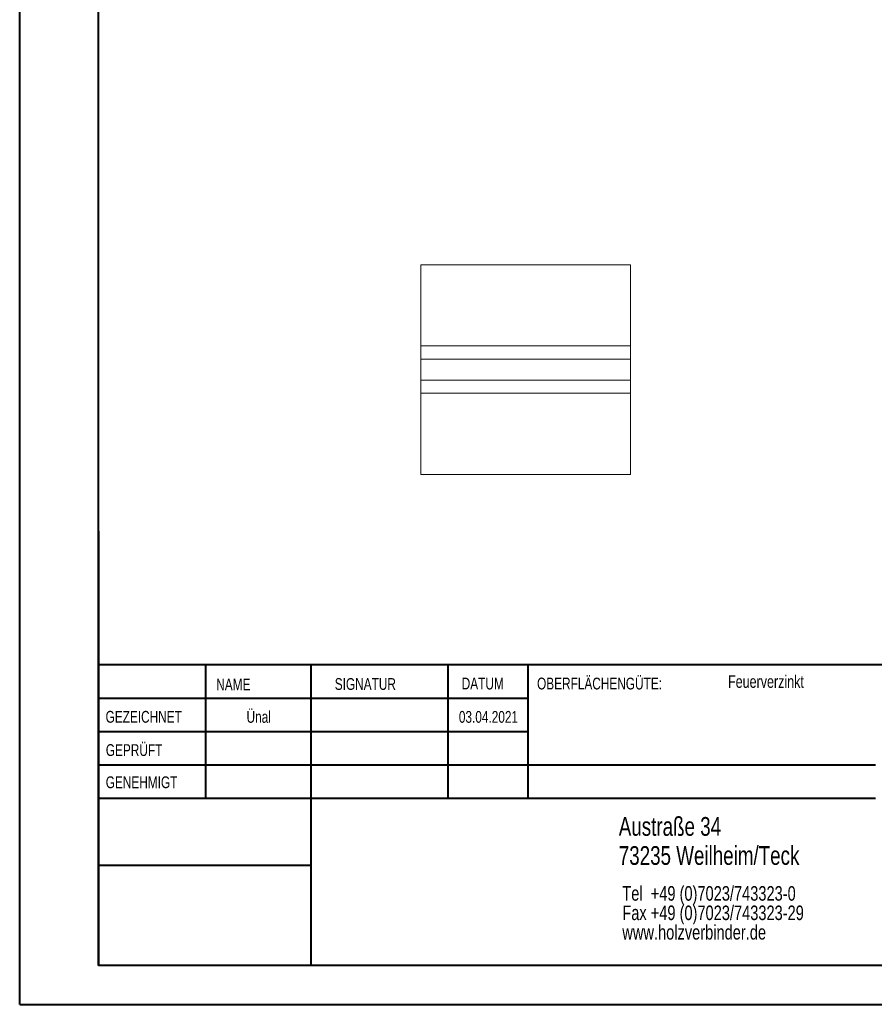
# Model space of a CAD drawing. Header units: millimetres. Extents: x 0 to 210, y 0 to 297.
# Tile 1 of 14: x 0 to 109, y 0 to 125. Entities that reach past the tile are written whole.
import ezdxf

# ---------------------------------------------------------------- set-up
doc = ezdxf.new("R2010")
doc.units = ezdxf.units.MM
doc.styles.add('SLDTEXTSTYLE0', font='TXT', dxfattribs={"width": 0.75})

# ---------------------------------------------------------------- blocks, each defined once
blk = doc.blocks.new('SW_NOTE_0')
at = {"color": 0, "linetype": 'Continuous', "lineweight": 0, "char_height": 1.8521, "attachment_point": 1, "style": 'SLDTEXTSTYLE0'}
for s, insert in [('Tel  +49 (0)7023/743323-0', (0, 2.39)), ('Fax +49 (0)7023/743323-29', (0, -0.08)), ('www.holzverbinder.de', (0, -2.55))]:
    blk.add_mtext(s, dxfattribs=dict(at, insert=insert))

msp = doc.modelspace()

# ---------------------------------------------------------------- linework, layer by layer
at = {"color": 7, "linetype": 'Continuous', "lineweight": 40}
for p, q in [((0.08, 0.21), (0.08, 297.21)), ((10.08, 5.21), (10.08, 292.21)), ((10.11, 60.37), (10.11, 5.12)), ((205.08, 43.37), (10.11, 43.37)), ((23.71, 43.37), (23.71, 26.37)), ((37.1, 43.37), (37.1, 5.12)), ((54.51, 43.37), (54.51, 26.37)), ((64.71, 26.37), (64.71, 43.37)), ((64.71, 39.1), (10.11, 39.1)), ((64.71, 34.87), (10.11, 34.87)), ((108.91, 30.62), (10.11, 30.62)), ((108.91, 26.37), (10.11, 26.37)), ((37.1, 17.87), (10.11, 17.87)), ((10.11, 13.71), (10.08, 13.71)), ((10.11, 9.46), (10.08, 9.46)), ((10.08, 5.21), (205.08, 5.21)), ((0.08, 0.21), (210.08, 0.21))]:
    msp.add_line(p, q, dxfattribs=at)
at = {"color": 7, "linetype": 'Continuous', "lineweight": 15}
for p, q in [((77.74, 94.23), (51.07, 94.23)), ((51.07, 94.23), (51.07, 83.9)), ((77.74, 83.9), (77.74, 94.23)), ((77.74, 83.9), (51.07, 83.9)), ((51.07, 83.9), (51.07, 82.23)), ((77.74, 82.23), (77.74, 83.9)), ((77.74, 82.23), (51.07, 82.23)), ((51.07, 79.57), (51.07, 82.23)), ((77.74, 79.57), (77.74, 82.23)), ((77.74, 79.57), (51.07, 79.57)), ((51.07, 79.57), (51.07, 77.9)), ((77.74, 77.9), (77.74, 79.57)), ((51.07, 77.9), (51.07, 67.57)), ((51.07, 77.9), (77.74, 77.9)), ((77.74, 67.57), (77.74, 77.9)), ((51.07, 67.57), (77.74, 67.57))]:
    msp.add_line(p, q, dxfattribs=at)
at = {"color": 7, "linetype": 'Continuous', "lineweight": 0}
for p, q in [((64.71, 39.12), (10.11, 39.12)), ((23.71, 5.21), (23.71, 5.12)), ((54.51, 5.21), (54.51, 5.12))]:
    msp.add_line(p, q, dxfattribs=at)

# ---------------------------------------------------------------- block references
msp.add_blockref('SW_NOTE_0', (76.7, 12.85), dxfattribs=at)

# ---------------------------------------------------------------- texts
at = {"color": 7, "linetype": 'Continuous', "lineweight": 0, "style": 'SLDTEXTSTYLE0'}
for s, insert, char_height, attachment_point in [('NAME', (25.07, 41.62), 1.5, 1), ('SIGNATUR', (40.14, 41.68), 1.5, 1), ('DATUM', (56.28, 41.74), 1.5, 1), ('OBERFLÄCHENGÜTE:', (65.86, 41.74), 1.5, 1), ('Feuerverzinkt', (90.14, 42.03), 1.5875, 1), ('Ünal', (30.47, 37.5), 1.499, 2), ('GEZEICHNET', (11, 37.51), 1.5, 1), ('03.04.2021', (59.68, 37.5), 1.499, 2), ('GEPRÜFT', (11.03, 33.28), 1.5, 1), ('GENEHMIGT', (11.02, 29.19), 1.5, 1), ('Austraße 34', (76.25, 24.02), 2.3813, 1), ('73235 Weilheim/Teck', (76.25, 20.32), 2.3813, 1)]:
    msp.add_mtext(s, dxfattribs=dict(at, insert=insert, char_height=char_height, attachment_point=attachment_point))

doc.saveas('drawing.dxf')
